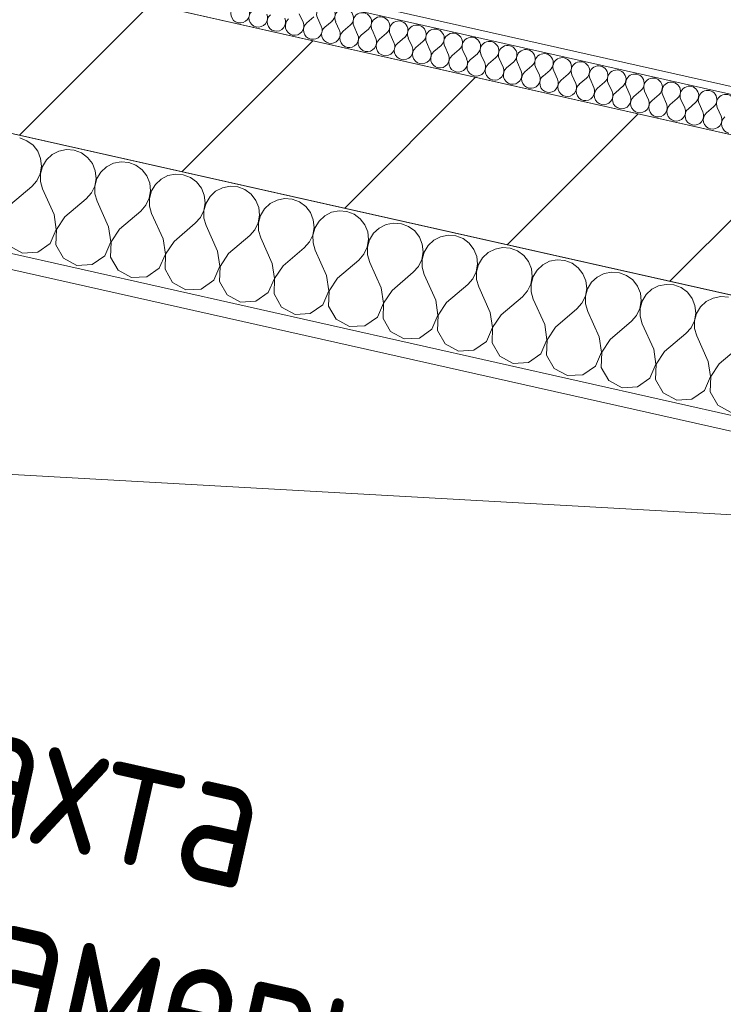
# Model space of a CAD drawing. Header units: millimetres. Extents: x -7218036 to -6920397, y 6117771 to 6333681.
# Tile 58 of 89: x -7181009 to -7180110, y 6150140 to 6151398. Entities that reach past the tile are written whole.
import ezdxf

# ---------------------------------------------------------------- set-up
doc = ezdxf.new("R2010")
doc.units = ezdxf.units.MM
doc.header["$MEASUREMENT"] = 0
for name, color, linetype in [('АР-Стены_внешние_.АР', 7, 'Continuous'), ('АР-Стены_внутренние_пилоны.АР', 7, 'Continuous'), ('АР-Стены_Перегородки_100_.АР', 7, 'Continuous'), ('ИОС-Шахты и отверстия.АР', 7, 'Continuous')]:
    doc.layers.add(name, color=color, linetype=linetype)
for name, color, linetype, lineweight in [('АР-Стены_внешние_.АР_Ном._пера__1', 7, 'Continuous', 0), ('АР-Стены_внутренние_пилоны.АР_Ном._пера__1', 7, 'Continuous', 30), ('АР-Стены_Перегородки_100_.АР_Ном._пера__1', 7, 'Continuous', 15), ('ИОС-Шахты и отверстия.АР_Ном._пера__1', 7, 'Continuous', 0)]:
    doc.layers.add(name, color=color, linetype=linetype, lineweight=lineweight)
doc.styles.add('РЎР“Р•РќР•Р\xa0Р\x98Р\xa0_РЎРўР\x98Р›Р¬_7', font='GOST_Common.ttf', dxfattribs={"width": 0.85})
pattern_1 = [(45, (-6566190.34, 6563027.8), (-111.369318, 111.369318), [0, -105, 0, -157.5]), (110, (-6565840.34, 6563027.8), (148.001588, 53.868173), [0, -77, 0, -133])]

# ---------------------------------------------------------------- blocks, each defined once
blk = doc.blocks.new('*X184', base_point=(-6566190.3, 6562677.8))
at = {"layer": 'АР-Стены_Перегородки_100_.АР_Ном._пера__1', "color": 7, "linetype": 'Continuous', "lineweight": 0}
for p, q in [((-7181000.3, 6151243.4), (-7181009.5, 6151246.9)), ((-7180992.3, 6151237.5), (-7181000.3, 6151243.4)), ((-7180986.3, 6151229.8), (-7180992.3, 6151237.5)), ((-7180982.7, 6151220.6), (-7180986.3, 6151229.8)), ((-7180968.1, 6151225.7), (-7180975.3, 6151219)), ((-7180959.3, 6151230.1), (-7180968.1, 6151225.7)), ((-7180949.6, 6151232), (-7180959.3, 6151230.1)), ((-7180939.8, 6151231.2), (-7180949.6, 6151232)), ((-7180930.6, 6151227.8), (-7180939.8, 6151231.2)), ((-7180922.6, 6151221.9), (-7180930.6, 6151227.8)), ((-7180981.6, 6151210.8), (-7180982.7, 6151220.6)), ((-7180975.3, 6151219), (-7180980.4, 6151210.5)), ((-7180916.6, 6151214.1), (-7180922.6, 6151221.9)), ((-7180913, 6151205), (-7180916.6, 6151214.1)), ((-7180889.6, 6151214.5), (-7180898.4, 6151210)), ((-7180879.9, 6151216.4), (-7180889.6, 6151214.5)), ((-7180870.1, 6151215.6), (-7180879.9, 6151216.4)), ((-7180860.9, 6151212.1), (-7180870.1, 6151215.6)), ((-7180853, 6151206.2), (-7180860.9, 6151212.1)), ((-7180987.6, 6151192.2), (-7180983.3, 6151201.1)), ((-7180983.3, 6151201.1), (-7180981.6, 6151210.8)), ((-7180980.4, 6151210.5), (-7180983, 6151201)), ((-7180983, 6151201), (-7180983, 6151191.2)), ((-7180911.9, 6151195.2), (-7180913, 6151205)), ((-7180905.6, 6151203.3), (-7180910.7, 6151194.9)), ((-7180898.4, 6151210), (-7180905.6, 6151203.3)), ((-7180846.9, 6151198.4), (-7180853, 6151206.2)), ((-7180819.9, 6151198.8), (-7180828.7, 6151194.3)), ((-7180810.2, 6151200.7), (-7180819.9, 6151198.8)), ((-7180800.4, 6151199.9), (-7180810.2, 6151200.7)), ((-7180791.2, 6151196.4), (-7180800.4, 6151199.9)), ((-7180994.1, 6151184.9), (-7180987.6, 6151192.2)), ((-7180983, 6151191.2), (-7180980.2, 6151181.7)), ((-7180913.6, 6151185.4), (-7180911.9, 6151195.2)), ((-7180910.7, 6151194.9), (-7180913.3, 6151185.4)), ((-7180843.3, 6151189.3), (-7180846.9, 6151198.4)), ((-7180842.2, 6151179.5), (-7180843.3, 6151189.3)), ((-7180835.9, 6151187.6), (-7180841, 6151179.2)), ((-7180828.7, 6151194.3), (-7180835.9, 6151187.6)), ((-7180783.3, 6151190.6), (-7180791.2, 6151196.4)), ((-7180777.2, 6151182.8), (-7180783.3, 6151190.6)), ((-7181021.3, 6151161.7), (-7180994.1, 6151184.9)), ((-7180965.6, 6151149.1), (-7180980.2, 6151181.7)), ((-7180924.4, 6151169.2), (-7180917.9, 6151176.6)), ((-7180917.9, 6151176.6), (-7180913.6, 6151185.4)), ((-7180913.3, 6151185.4), (-7180913.3, 6151175.5)), ((-7180913.3, 6151175.5), (-7180910.5, 6151166.1)), ((-7180843.9, 6151169.8), (-7180842.2, 6151179.5)), ((-7180841, 6151179.2), (-7180843.6, 6151169.7)), ((-7180773.6, 6151173.6), (-7180777.2, 6151182.8)), ((-7180772.5, 6151163.8), (-7180773.6, 6151173.6)), ((-7180759, 6151178.7), (-7180766.2, 6151172)), ((-7180750.2, 6151183.2), (-7180759, 6151178.7)), ((-7180740.5, 6151185.1), (-7180750.2, 6151183.2)), ((-7180730.7, 6151184.3), (-7180740.5, 6151185.1)), ((-7180721.5, 6151180.8), (-7180730.7, 6151184.3)), ((-7180713.6, 6151174.9), (-7180721.5, 6151180.8)), ((-7180707.5, 6151167.1), (-7180713.6, 6151174.9)), ((-7180951.6, 6151146), (-7180924.4, 6151169.2)), ((-7180895.9, 6151133.5), (-7180910.5, 6151166.1)), ((-7180854.8, 6151153.5), (-7180848.2, 6151160.9)), ((-7180848.2, 6151160.9), (-7180843.9, 6151169.8)), ((-7180843.6, 6151169.7), (-7180843.6, 6151159.9)), ((-7180774.2, 6151154.1), (-7180772.5, 6151163.8)), ((-7180771.3, 6151163.6), (-7180774, 6151154.1)), ((-7180766.2, 6151172), (-7180771.3, 6151163.6)), ((-7180703.9, 6151158), (-7180707.5, 6151167.1)), ((-7180689.3, 6151163), (-7180696.5, 6151156.3)), ((-7180680.5, 6151167.5), (-7180689.3, 6151163)), ((-7180670.9, 6151169.4), (-7180680.5, 6151167.5)), ((-7180661, 6151168.6), (-7180670.9, 6151169.4)), ((-7180651.8, 6151165.1), (-7180661, 6151168.6)), ((-7180643.9, 6151159.3), (-7180651.8, 6151165.1)), ((-7180962.7, 6151129.8), (-7180965.6, 6151149.1)), ((-7180881.9, 6151130.4), (-7180854.8, 6151153.5)), ((-7180843.6, 6151159.9), (-7180840.8, 6151150.4)), ((-7180826.2, 6151117.8), (-7180840.8, 6151150.4)), ((-7180778.5, 6151145.3), (-7180774.2, 6151154.1)), ((-7180774, 6151154.1), (-7180773.9, 6151144.2)), ((-7180704.5, 6151138.5), (-7180702.9, 6151148.2)), ((-7180702.9, 6151148.2), (-7180703.9, 6151158)), ((-7180696.5, 6151156.3), (-7180701.6, 6151147.9)), ((-7180637.9, 6151151.5), (-7180643.9, 6151159.3)), ((-7180634.2, 6151142.3), (-7180637.9, 6151151.5)), ((-7180610.8, 6151151.9), (-7180619.6, 6151147.4)), ((-7180601.2, 6151153.8), (-7180610.8, 6151151.9)), ((-7180591.3, 6151153), (-7180601.2, 6151153.8)), ((-7180582.1, 6151149.5), (-7180591.3, 6151153)), ((-7180574.2, 6151143.6), (-7180582.1, 6151149.5)), ((-7180951.6, 6151146), (-7180962.4, 6151129.8)), ((-7180812.2, 6151114.7), (-7180785.1, 6151137.9)), ((-7180785.1, 6151137.9), (-7180778.5, 6151145.3)), ((-7180773.9, 6151144.2), (-7180771.1, 6151134.8)), ((-7180708.8, 6151129.6), (-7180704.5, 6151138.5)), ((-7180701.6, 6151147.9), (-7180704.3, 6151138.4)), ((-7180704.3, 6151138.4), (-7180704.2, 6151128.6)), ((-7180633.2, 6151132.5), (-7180634.2, 6151142.3)), ((-7180626.8, 6151140.7), (-7180631.9, 6151132.3)), ((-7180619.6, 6151147.4), (-7180626.8, 6151140.7)), ((-7180568.2, 6151135.8), (-7180574.2, 6151143.6)), ((-7180564.5, 6151126.7), (-7180568.2, 6151135.8)), ((-7180541.1, 6151136.2), (-7180549.9, 6151131.7)), ((-7180531.5, 6151138.1), (-7180541.1, 6151136.2)), ((-7180521.6, 6151137.3), (-7180531.5, 6151138.1)), ((-7180512.4, 6151133.8), (-7180521.6, 6151137.3)), ((-7180970.5, 6151111.9), (-7180962.7, 6151129.8)), ((-7180962.4, 6151129.8), (-7180963.1, 6151110.3)), ((-7180893, 6151114.2), (-7180895.9, 6151133.5)), ((-7180881.9, 6151130.4), (-7180892.7, 6151114.1)), ((-7180756.5, 6151102.2), (-7180771.1, 6151134.8)), ((-7180715.4, 6151122.2), (-7180708.8, 6151129.6)), ((-7180704.2, 6151128.6), (-7180701.4, 6151119.1)), ((-7180634.9, 6151122.8), (-7180633.2, 6151132.5)), ((-7180631.9, 6151132.3), (-7180634.6, 6151122.8)), ((-7180563.5, 6151116.9), (-7180564.5, 6151126.7)), ((-7180557.1, 6151125), (-7180562.3, 6151116.6)), ((-7180549.9, 6151131.7), (-7180557.1, 6151125)), ((-7180504.5, 6151128), (-7180512.4, 6151133.8)), ((-7180498.5, 6151120.2), (-7180504.5, 6151128)), ((-7180986.5, 6151100.7), (-7180970.5, 6151111.9)), ((-7180900.8, 6151096.3), (-7180893, 6151114.2)), ((-7180892.7, 6151114.1), (-7180893.4, 6151094.6)), ((-7180823.3, 6151098.5), (-7180826.2, 6151117.8)), ((-7180812.2, 6151114.7), (-7180823.1, 6151098.5)), ((-7180742.5, 6151099.1), (-7180715.4, 6151122.2)), ((-7180686.8, 6151086.5), (-7180701.4, 6151119.1)), ((-7180645.7, 6151106.6), (-7180639.1, 6151114)), ((-7180639.1, 6151114), (-7180634.9, 6151122.8)), ((-7180634.6, 6151122.8), (-7180634.5, 6151112.9)), ((-7180634.5, 6151112.9), (-7180631.7, 6151103.5)), ((-7180565.2, 6151107.2), (-7180563.5, 6151116.9)), ((-7180562.3, 6151116.6), (-7180564.9, 6151107.1)), ((-7180494.8, 6151111), (-7180498.5, 6151120.2)), ((-7180493.8, 6151101.2), (-7180494.8, 6151111)), ((-7180480.2, 6151116.1), (-7180487.4, 6151109.4)), ((-7180471.4, 6151120.6), (-7180480.2, 6151116.1)), ((-7180461.8, 6151122.5), (-7180471.4, 6151120.6)), ((-7180452, 6151121.6), (-7180461.8, 6151122.5)), ((-7180442.7, 6151118.2), (-7180452, 6151121.6)), ((-7180434.8, 6151112.3), (-7180442.7, 6151118.2)), ((-7180428.8, 6151104.5), (-7180434.8, 6151112.3)), ((-7181023.1, 6151109), (-7181006, 6151099.7)), ((-7181006, 6151099.7), (-7180986.5, 6151100.7)), ((-7180963.1, 6151110.3), (-7180953.4, 6151093.3)), ((-7180831.1, 6151080.6), (-7180823.3, 6151098.5)), ((-7180823.1, 6151098.5), (-7180823.7, 6151079)), ((-7180753.6, 6151082.9), (-7180756.5, 6151102.2)), ((-7180742.5, 6151099.1), (-7180753.4, 6151082.8)), ((-7180672.8, 6151083.4), (-7180645.7, 6151106.6)), ((-7180617.1, 6151070.9), (-7180631.7, 6151103.5)), ((-7180576, 6151090.9), (-7180569.4, 6151098.3)), ((-7180569.4, 6151098.3), (-7180565.2, 6151107.2)), ((-7180564.9, 6151107.1), (-7180564.8, 6151097.3)), ((-7180495.5, 6151091.5), (-7180493.8, 6151101.2)), ((-7180492.6, 6151101), (-7180495.2, 6151091.5)), ((-7180487.4, 6151109.4), (-7180492.6, 6151101)), ((-7180425.1, 6151095.4), (-7180428.8, 6151104.5)), ((-7180410.5, 6151100.4), (-7180417.8, 6151093.7)), ((-7180401.7, 6151104.9), (-7180410.5, 6151100.4)), ((-7180392.1, 6151106.8), (-7180401.7, 6151104.9)), ((-7180382.3, 6151106), (-7180392.1, 6151106.8)), ((-7180373, 6151102.5), (-7180382.3, 6151106)), ((-7180365.1, 6151096.7), (-7180373, 6151102.5)), ((-7180953.4, 6151093.3), (-7180936.3, 6151084)), ((-7180916.8, 6151085.1), (-7180900.8, 6151096.3)), ((-7180893.4, 6151094.6), (-7180883.7, 6151077.7)), ((-7180683.9, 6151067.2), (-7180686.8, 6151086.5)), ((-7180603.2, 6151067.8), (-7180576, 6151090.9)), ((-7180564.8, 6151097.3), (-7180562, 6151087.8)), ((-7180547.4, 6151055.2), (-7180562, 6151087.8)), ((-7180499.7, 6151082.7), (-7180495.5, 6151091.5)), ((-7180495.2, 6151091.5), (-7180495.1, 6151081.6)), ((-7180425.8, 6151075.9), (-7180424.1, 6151085.6)), ((-7180422.9, 6151085.3), (-7180425.5, 6151075.8)), ((-7180424.1, 6151085.6), (-7180425.1, 6151095.4)), ((-7180417.8, 6151093.7), (-7180422.9, 6151085.3)), ((-7180359.1, 6151088.9), (-7180365.1, 6151096.7)), ((-7180355.4, 6151079.7), (-7180359.1, 6151088.9)), ((-7180332.1, 6151089.3), (-7180340.8, 6151084.8)), ((-7180322.4, 6151091.2), (-7180332.1, 6151089.3)), ((-7180312.6, 6151090.3), (-7180322.4, 6151091.2)), ((-7180303.3, 6151086.9), (-7180312.6, 6151090.3)), ((-7180295.4, 6151081), (-7180303.3, 6151086.9)), ((-7180936.3, 6151084), (-7180916.8, 6151085.1)), ((-7180883.7, 6151077.7), (-7180866.6, 6151068.4)), ((-7180847.1, 6151069.4), (-7180831.1, 6151080.6)), ((-7180823.7, 6151079), (-7180814, 6151062)), ((-7180761.4, 6151065), (-7180753.6, 6151082.9)), ((-7180753.4, 6151082.8), (-7180754, 6151063.3)), ((-7180672.8, 6151083.4), (-7180683.7, 6151067.2)), ((-7180533.5, 6151052.1), (-7180506.3, 6151075.3)), ((-7180506.3, 6151075.3), (-7180499.7, 6151082.7)), ((-7180495.1, 6151081.6), (-7180492.4, 6151072.2)), ((-7180430.1, 6151067), (-7180425.8, 6151075.9)), ((-7180425.5, 6151075.8), (-7180425.4, 6151066)), ((-7180354.4, 6151069.9), (-7180355.4, 6151079.7)), ((-7180348.1, 6151078.1), (-7180353.2, 6151069.7)), ((-7180340.8, 6151084.8), (-7180348.1, 6151078.1)), ((-7180289.4, 6151073.2), (-7180295.4, 6151081)), ((-7180285.7, 6151064.1), (-7180289.4, 6151073.2)), ((-7180262.4, 6151073.6), (-7180271.1, 6151069.1)), ((-7180252.7, 6151075.5), (-7180262.4, 6151073.6)), ((-7180242.9, 6151074.7), (-7180252.7, 6151075.5)), ((-7180233.7, 6151071.2), (-7180242.9, 6151074.7)), ((-7180866.6, 6151068.4), (-7180847.1, 6151069.4)), ((-7180814, 6151062), (-7180796.9, 6151052.7)), ((-7180777.4, 6151053.8), (-7180761.4, 6151065)), ((-7180754, 6151063.3), (-7180744.3, 6151046.4)), ((-7180691.7, 6151049.3), (-7180683.9, 6151067.2)), ((-7180683.7, 6151067.2), (-7180684.3, 6151047.7)), ((-7180614.3, 6151051.6), (-7180617.1, 6151070.9)), ((-7180603.2, 6151067.8), (-7180614, 6151051.5)), ((-7180477.7, 6151039.6), (-7180492.4, 6151072.2)), ((-7180436.6, 6151059.6), (-7180430.1, 6151067)), ((-7180425.4, 6151066), (-7180422.7, 6151056.5)), ((-7180360.4, 6151051.3), (-7180356.1, 6151060.2)), ((-7180356.1, 6151060.2), (-7180354.4, 6151069.9)), ((-7180353.2, 6151069.7), (-7180355.8, 6151060.2)), ((-7180355.8, 6151060.2), (-7180355.7, 6151050.3)), ((-7180284.7, 6151054.3), (-7180285.7, 6151064.1)), ((-7180278.4, 6151062.4), (-7180283.5, 6151054)), ((-7180271.1, 6151069.1), (-7180278.4, 6151062.4)), ((-7180225.7, 6151065.4), (-7180233.7, 6151071.2)), ((-7180219.7, 6151057.6), (-7180225.7, 6151065.4)), ((-7180796.9, 6151052.7), (-7180777.4, 6151053.8)), ((-7180707.7, 6151038.1), (-7180691.7, 6151049.3)), ((-7180684.3, 6151047.7), (-7180674.6, 6151030.7)), ((-7180622, 6151033.7), (-7180614.3, 6151051.6)), ((-7180614, 6151051.5), (-7180614.6, 6151032)), ((-7180544.6, 6151035.9), (-7180547.4, 6151055.2)), ((-7180533.5, 6151052.1), (-7180544.3, 6151035.9)), ((-7180463.8, 6151036.4), (-7180436.6, 6151059.6)), ((-7180408, 6151023.9), (-7180422.7, 6151056.5)), ((-7180366.9, 6151044), (-7180360.4, 6151051.3)), ((-7180355.7, 6151050.3), (-7180353, 6151040.8)), ((-7180286.4, 6151044.6), (-7180284.7, 6151054.3)), ((-7180283.5, 6151054), (-7180286.1, 6151044.5)), ((-7180216, 6151048.4), (-7180219.7, 6151057.6)), ((-7180215, 6151038.6), (-7180216, 6151048.4)), ((-7180201.5, 6151053.5), (-7180208.7, 6151046.8)), ((-7180192.7, 6151057.9), (-7180201.5, 6151053.5)), ((-7180183, 6151059.8), (-7180192.7, 6151057.9)), ((-7180173.2, 6151059), (-7180183, 6151059.8)), ((-7180164, 6151055.6), (-7180173.2, 6151059)), ((-7180156, 6151049.7), (-7180164, 6151055.6)), ((-7180150, 6151041.9), (-7180156, 6151049.7)), ((-7180744.3, 6151046.4), (-7180727.2, 6151037)), ((-7180727.2, 6151037), (-7180707.7, 6151038.1)), ((-7180552.3, 6151018), (-7180544.6, 6151035.9)), ((-7180544.3, 6151035.9), (-7180544.9, 6151016.3)), ((-7180474.9, 6151020.3), (-7180477.7, 6151039.6)), ((-7180463.8, 6151036.4), (-7180474.6, 6151020.2)), ((-7180394.1, 6151020.8), (-7180366.9, 6151044)), ((-7180338.3, 6151008.3), (-7180353, 6151040.8)), ((-7180297.2, 6151028.3), (-7180290.7, 6151035.7)), ((-7180290.7, 6151035.7), (-7180286.4, 6151044.6)), ((-7180286.1, 6151044.5), (-7180286, 6151034.7)), ((-7180216.7, 6151028.9), (-7180215, 6151038.6)), ((-7180213.8, 6151038.4), (-7180216.4, 6151028.9)), ((-7180208.7, 6151046.8), (-7180213.8, 6151038.4)), ((-7180146.3, 6151032.8), (-7180150, 6151041.9)), ((-7180131.8, 6151037.8), (-7180139, 6151031.1)), ((-7180123, 6151042.3), (-7180131.8, 6151037.8)), ((-7180113.3, 6151044.2), (-7180123, 6151042.3)), ((-7180103.5, 6151043.4), (-7180113.3, 6151044.2)), ((-7180674.6, 6151030.7), (-7180657.5, 6151021.4)), ((-7180657.5, 6151021.4), (-7180638, 6151022.5)), ((-7180638, 6151022.5), (-7180622, 6151033.7)), ((-7180614.6, 6151032), (-7180604.9, 6151015.1)), ((-7180405.2, 6151004.6), (-7180408, 6151023.9)), ((-7180324.4, 6151005.1), (-7180297.2, 6151028.3)), ((-7180286, 6151034.7), (-7180283.3, 6151025.2)), ((-7180268.6, 6150992.6), (-7180283.3, 6151025.2)), ((-7180221, 6151020), (-7180216.7, 6151028.9)), ((-7180216.4, 6151028.9), (-7180216.3, 6151019)), ((-7180147, 6151013.3), (-7180145.3, 6151023)), ((-7180144.1, 6151022.7), (-7180146.7, 6151013.2)), ((-7180145.3, 6151023), (-7180146.3, 6151032.8)), ((-7180139, 6151031.1), (-7180144.1, 6151022.7)), ((-7180604.9, 6151015.1), (-7180587.8, 6151005.7)), ((-7180568.3, 6151006.8), (-7180552.3, 6151018)), ((-7180544.9, 6151016.3), (-7180535.3, 6150999.4)), ((-7180482.6, 6151002.3), (-7180474.9, 6151020.3)), ((-7180474.6, 6151020.2), (-7180475.3, 6151000.7)), ((-7180394.1, 6151020.8), (-7180404.9, 6151004.6)), ((-7180254.7, 6150989.5), (-7180227.5, 6151012.7)), ((-7180227.5, 6151012.7), (-7180221, 6151020)), ((-7180216.3, 6151019), (-7180213.6, 6151009.5)), ((-7180151.3, 6151004.4), (-7180147, 6151013.3)), ((-7180146.7, 6151013.2), (-7180146.7, 6151003.3)), ((-7180587.8, 6151005.7), (-7180568.3, 6151006.8)), ((-7180535.3, 6150999.4), (-7180518.1, 6150990.1)), ((-7180498.6, 6150991.2), (-7180482.6, 6151002.3)), ((-7180475.3, 6151000.7), (-7180465.6, 6150983.8)), ((-7180412.9, 6150986.7), (-7180405.2, 6151004.6)), ((-7180404.9, 6151004.6), (-7180405.6, 6150985)), ((-7180335.5, 6150989), (-7180338.3, 6151008.3)), ((-7180324.4, 6151005.1), (-7180335.2, 6150988.9)), ((-7180198.9, 6150977), (-7180213.6, 6151009.5)), ((-7180157.8, 6150997), (-7180151.3, 6151004.4)), ((-7180146.7, 6151003.3), (-7180143.9, 6150993.9)), ((-7180518.1, 6150990.1), (-7180498.6, 6150991.2)), ((-7180428.9, 6150975.5), (-7180412.9, 6150986.7)), ((-7180405.6, 6150985), (-7180395.9, 6150968.1)), ((-7180343.2, 6150971), (-7180335.5, 6150989)), ((-7180335.2, 6150988.9), (-7180335.9, 6150969.4)), ((-7180265.8, 6150973.3), (-7180268.6, 6150992.6)), ((-7180254.7, 6150989.5), (-7180265.5, 6150973.2)), ((-7180185, 6150973.8), (-7180157.8, 6150997)), ((-7180129.2, 6150961.3), (-7180143.9, 6150993.9)), ((-7180465.6, 6150983.8), (-7180448.4, 6150974.4)), ((-7180448.4, 6150974.4), (-7180428.9, 6150975.5)), ((-7180273.5, 6150955.4), (-7180265.8, 6150973.3)), ((-7180265.5, 6150973.2), (-7180266.2, 6150953.7)), ((-7180196.1, 6150957.7), (-7180198.9, 6150977)), ((-7180185, 6150973.8), (-7180195.8, 6150957.6)), ((-7180115.3, 6150958.2), (-7180088.1, 6150981.4)), ((-7180395.9, 6150968.1), (-7180378.7, 6150958.8)), ((-7180378.7, 6150958.8), (-7180359.2, 6150959.9)), ((-7180359.2, 6150959.9), (-7180343.2, 6150971)), ((-7180335.9, 6150969.4), (-7180326.2, 6150952.4)), ((-7180126.4, 6150942), (-7180129.2, 6150961.3)), ((-7180326.2, 6150952.4), (-7180309, 6150943.1)), ((-7180289.5, 6150944.2), (-7180273.5, 6150955.4)), ((-7180266.2, 6150953.7), (-7180256.5, 6150936.8)), ((-7180203.8, 6150939.7), (-7180196.1, 6150957.7)), ((-7180195.8, 6150957.6), (-7180196.5, 6150938.1)), ((-7180115.3, 6150958.2), (-7180126.1, 6150941.9)), ((-7180309, 6150943.1), (-7180289.5, 6150944.2)), ((-7180256.5, 6150936.8), (-7180239.3, 6150927.5)), ((-7180219.8, 6150928.6), (-7180203.8, 6150939.7)), ((-7180196.5, 6150938.1), (-7180186.8, 6150921.1)), ((-7180134.1, 6150924.1), (-7180126.4, 6150942)), ((-7180126.1, 6150941.9), (-7180126.8, 6150922.4)), ((-7180239.3, 6150927.5), (-7180219.8, 6150928.6)), ((-7180150.2, 6150912.9), (-7180134.1, 6150924.1)), ((-7180126.8, 6150922.4), (-7180117.1, 6150905.5)), ((-7180186.8, 6150921.1), (-7180169.6, 6150911.8)), ((-7180169.6, 6150911.8), (-7180150.2, 6150912.9)), ((-7180117.1, 6150905.5), (-7180100, 6150896.2))]:
    blk.add_line(p, q, dxfattribs=at)
blk = doc.blocks.new('Стена_77_5', base_point=(-7179263.1, 6150858.3))
at = {"layer": 'АР-Стены_Перегородки_100_.АР', "linetype": 'Continuous', "lineweight": 0, "true_color": 0x000000}
h = blk.add_hatch(dxfattribs=at)
h.set_pattern_fill('ШТУКАТУРКА__ГИПС_01_0005', color=18, style=0, pattern_type=2)
h.set_pattern_definition(pattern_1)
h.paths.add_polyline_path([(-7179461.9, 6150749.2), (-7182200.3, 6151364.2), (-7182204.7, 6151344.7), (-7179466.2, 6150729.7)])
at = {"layer": 'АР-Стены_Перегородки_100_.АР_Ном._пера__1', "color": 7, "linetype": 'Continuous', "lineweight": 0}
blk.add_line((-7182219.8, 6151368.6), (-7179461.9, 6150749.2), dxfattribs=at)
at = {"layer": 'АР-Стены_Перегородки_100_.АР_Ном._пера__1', "color": 7, "linetype": 'Continuous', "lineweight": 0, "flags": 128}
for points in [[(-7179409.5, 6150891.2), (-7182333.3, 6151547.9)], [(-7182204.7, 6151344.7), (-7179466.2, 6150729.7)]]:
    blk.add_lwpolyline(points, dxfattribs=at)
at = {"layer": 'АР-Стены_Перегородки_100_.АР', "color": 7, "lineweight": 0}
blk.add_blockref('*X184', (-6566190.3, 6562677.8), dxfattribs=at)
blk = doc.blocks.new('Стена_82_5', base_point=(-7179119.2, 6150928.5))
at = {"layer": 'АР-Стены_внутренние_пилоны.АР', "linetype": 'Continuous', "lineweight": 0, "true_color": 0x000000}
h = blk.add_hatch(dxfattribs=at)
h.set_pattern_fill('БЛОКИ_БЕТОННЫЕ_ЭФФЕКТИВН_7C', color=18, style=0, pattern_type=2)
h.set_pattern_definition([(45, (-6566190.34, 6562677.8), (-127.279217, 127.279217), [])])
h.paths.add_polyline_path([(-7182333.3, 6151547.9), (-7179263.1, 6150858.3), (-7179219.3, 6151053.4), (-7182289.5, 6151743)])
at = {"layer": 'АР-Стены_внутренние_пилоны.АР_Ном._пера__1', "color": 7, "linetype": 'Continuous', "lineweight": 15, "flags": 128}
for points in [[(-7179219.3, 6151053.4), (-7182289.5, 6151743)], [(-7182333.3, 6151547.9), (-7179263.1, 6150858.3)]]:
    blk.add_lwpolyline(points, dxfattribs=at)
blk = doc.blocks.new('*X374', base_point=(-6566190.3, 6562677.8))
at = {"layer": 'АР-Стены_внешние_.АР_Ном._пера__1', "color": 7, "linetype": 'Continuous', "lineweight": 0}
for p, q in [((-7180652.1, 6151405.7), (-7180647.2, 6151394.9)), ((-7180633.5, 6151401.6), (-7180642.5, 6151393.8)), ((-7180628.8, 6151400.5), (-7180623.9, 6151389.7)), ((-7180610.2, 6151396.3), (-7180619.3, 6151388.6)), ((-7180605.6, 6151395.3), (-7180600.7, 6151384.4)), ((-7180587, 6151391.1), (-7180596.1, 6151383.4)), ((-7180582.4, 6151390.1), (-7180577.5, 6151379.2)), ((-7180563.8, 6151385.9), (-7180572.8, 6151378.2)), ((-7180559.1, 6151384.9), (-7180554.3, 6151374)), ((-7180540.6, 6151380.7), (-7180549.6, 6151373)), ((-7180535.9, 6151379.7), (-7180531, 6151368.8)), ((-7180517.3, 6151375.5), (-7180526.4, 6151367.7)), ((-7180512.7, 6151374.4), (-7180507.8, 6151363.6)), ((-7180494.1, 6151370.3), (-7180503.1, 6151362.5)), ((-7180489.4, 6151369.2), (-7180484.6, 6151358.4)), ((-7180470.9, 6151365), (-7180479.9, 6151357.3)), ((-7180466.2, 6151364), (-7180461.3, 6151353.1)), ((-7180447.6, 6151359.8), (-7180456.7, 6151352.1)), ((-7180443, 6151358.8), (-7180438.1, 6151347.9)), ((-7180424.4, 6151354.6), (-7180433.5, 6151346.9)), ((-7180419.8, 6151353.6), (-7180414.9, 6151342.7)), ((-7180401.2, 6151349.4), (-7180410.2, 6151341.7)), ((-7180396.5, 6151348.3), (-7180391.6, 6151337.5)), ((-7180377.9, 6151344.2), (-7180387, 6151336.4)), ((-7180373.3, 6151343.1), (-7180368.4, 6151332.3)), ((-7180354.7, 6151339), (-7180363.8, 6151331.2)), ((-7180350.1, 6151337.9), (-7180345.2, 6151327.1)), ((-7180331.5, 6151333.7), (-7180340.5, 6151326)), ((-7180326.8, 6151332.7), (-7180321.9, 6151321.8)), ((-7180308.2, 6151328.5), (-7180317.3, 6151320.8)), ((-7180303.6, 6151327.5), (-7180298.7, 6151316.6)), ((-7180285, 6151323.3), (-7180294.1, 6151315.6)), ((-7180280.4, 6151322.3), (-7180275.5, 6151311.4)), ((-7180261.8, 6151318.1), (-7180270.8, 6151310.4)), ((-7180257.1, 6151317), (-7180252.3, 6151306.2)), ((-7180238.6, 6151312.9), (-7180247.6, 6151305.1)), ((-7180233.9, 6151311.8), (-7180229, 6151301)), ((-7180215.3, 6151307.6), (-7180224.4, 6151299.9)), ((-7180210.7, 6151306.6), (-7180205.8, 6151295.7)), ((-7180192.1, 6151302.4), (-7180201.1, 6151294.7)), ((-7180187.4, 6151301.4), (-7180182.6, 6151290.5)), ((-7180168.9, 6151297.2), (-7180177.9, 6151289.5)), ((-7180164.2, 6151296.2), (-7180159.3, 6151285.3)), ((-7180145.6, 6151292), (-7180154.7, 6151284.3)), ((-7180141, 6151291), (-7180136.1, 6151280.1)), ((-7180122.4, 6151286.8), (-7180131.5, 6151279.1)), ((-7180117.8, 6151285.7), (-7180112.9, 6151274.9))]:
    blk.add_line(p, q, dxfattribs=at)
for centre, start, end in [((-7180727.7, 6151405.7), 130.4718, 257.3417), ((-7180618, 6151405.4), 310.4718, 204.2116), ((-7180727.7, 6151405.7), 257.3417, 24.2116), ((-7180704.5, 6151400.4), 130.4718, 257.3417), ((-7180704.5, 6151400.4), 257.3417, 24.2116), ((-7180681.3, 6151395.2), 130.4718, 257.3417), ((-7180681.3, 6151395.2), 257.3417, 24.2116), ((-7180594.7, 6151400.2), 310.4718, 204.2116), ((-7180571.5, 6151395), 310.4718, 204.2116), ((-7180548.3, 6151389.8), 310.4718, 204.2116), ((-7180658, 6151390), 130.4718, 257.3417), ((-7180658, 6151390), 257.3417, 24.2116), ((-7180634.8, 6151384.8), 130.4718, 257.3417), ((-7180634.8, 6151384.8), 257.3417, 24.2116), ((-7180611.6, 6151379.6), 130.4718, 257.3417), ((-7180525, 6151384.5), 310.4718, 204.2116), ((-7180501.8, 6151379.3), 310.4718, 204.2116), ((-7180611.6, 6151379.6), 257.3417, 24.2116), ((-7180588.3, 6151374.3), 130.4718, 257.3417), ((-7180588.3, 6151374.3), 257.3417, 24.2116), ((-7180565.1, 6151369.1), 130.4718, 257.3417), ((-7180478.6, 6151374.1), 310.4718, 204.2116), ((-7180455.4, 6151368.9), 310.4718, 204.2116), ((-7180432.1, 6151363.7), 310.4718, 204.2116), ((-7180565.1, 6151369.1), 257.3417, 24.2116), ((-7180541.9, 6151363.9), 130.4718, 257.3417), ((-7180541.9, 6151363.9), 257.3417, 24.2116), ((-7180518.7, 6151358.7), 130.4718, 257.3417), ((-7180518.7, 6151358.7), 257.3417, 24.2116), ((-7180495.4, 6151353.5), 130.4718, 257.3417), ((-7180408.9, 6151358.4), 310.4718, 204.2116), ((-7180385.7, 6151353.2), 310.4718, 204.2116), ((-7180495.4, 6151353.5), 257.3417, 24.2116), ((-7180472.2, 6151348.3), 130.4718, 257.3417), ((-7180472.2, 6151348.3), 257.3417, 24.2116), ((-7180449, 6151343), 130.4718, 257.3417), ((-7180362.4, 6151348), 310.4718, 204.2116), ((-7180339.2, 6151342.8), 310.4718, 204.2116), ((-7180449, 6151343), 257.3417, 24.2116), ((-7180425.7, 6151337.8), 130.4718, 257.3417), ((-7180425.7, 6151337.8), 257.3417, 24.2116), ((-7180402.5, 6151332.6), 130.4718, 257.3417), ((-7180402.5, 6151332.6), 257.3417, 24.2116), ((-7180316, 6151337.6), 310.4718, 204.2116), ((-7180292.7, 6151332.4), 310.4718, 204.2116), ((-7180269.5, 6151327.1), 310.4718, 204.2116), ((-7180379.3, 6151327.4), 130.4718, 257.3417), ((-7180379.3, 6151327.4), 257.3417, 24.2116), ((-7180356, 6151322.2), 130.4718, 257.3417), ((-7180356, 6151322.2), 257.3417, 24.2116), ((-7180332.8, 6151317), 130.4718, 257.3417), ((-7180246.3, 6151321.9), 310.4718, 204.2116), ((-7180223, 6151316.7), 310.4718, 204.2116), ((-7180332.8, 6151317), 257.3417, 24.2116), ((-7180309.6, 6151311.7), 130.4718, 257.3417), ((-7180309.6, 6151311.7), 257.3417, 24.2116), ((-7180286.3, 6151306.5), 130.4718, 257.3417), ((-7180199.8, 6151311.5), 310.4718, 204.2116), ((-7180176.6, 6151306.3), 310.4718, 204.2116), ((-7180153.4, 6151301.1), 310.4718, 204.2116), ((-7180286.3, 6151306.5), 257.3417, 24.2116), ((-7180263.1, 6151301.3), 130.4718, 257.3417), ((-7180263.1, 6151301.3), 257.3417, 24.2116), ((-7180239.9, 6151296.1), 130.4718, 257.3417), ((-7180239.9, 6151296.1), 257.3417, 24.2116), ((-7180216.6, 6151290.9), 130.4718, 257.3417), ((-7180130.1, 6151295.8), 310.4718, 204.2116), ((-7180106.9, 6151290.6), 310.4718, 204.2116), ((-7180216.6, 6151290.9), 257.3417, 24.2116), ((-7180193.4, 6151285.6), 130.4718, 257.3417), ((-7180193.4, 6151285.6), 257.3417, 24.2116), ((-7180170.2, 6151280.4), 130.4718, 257.3417), ((-7180170.2, 6151280.4), 257.3417, 24.2116), ((-7180147, 6151275.2), 130.4718, 257.3417), ((-7180147, 6151275.2), 257.3417, 24.2116), ((-7180123.7, 6151270), 130.4718, 257.3417), ((-7180123.7, 6151270), 257.3417, 24.2116), ((-7180100.5, 6151264.8), 130.4718, 257.3417)]:
    blk.add_arc(centre, 11.9, start, end, dxfattribs=at)
blk = doc.blocks.new('Стена_197_5', base_point=(-7182533.4, 6151797.8))
at = {"layer": 'АР-Стены_внешние_.АР', "linetype": 'Continuous', "lineweight": 0, "true_color": 0x000000}
h = blk.add_hatch(dxfattribs=at)
h.set_pattern_fill('ШТУКАТУРКА__ГИПС_01_0005', color=18, style=0, pattern_type=2)
h.set_pattern_definition(pattern_1)
h.paths.add_polyline_path([(-7182522.4, 6151846.6), (-7179266.9, 6151115.4), (-7179264.7, 6151125.1), (-7182520.3, 6151856.3)])
at = {"layer": 'АР-Стены_внешние_.АР_Ном._пера__1', "color": 7, "linetype": 'Continuous', "lineweight": 0}
blk.add_line((-7179257.1, 6151113.2), (-7182522.4, 6151846.6), dxfattribs=at)
at = {"layer": 'АР-Стены_внешние_.АР_Ном._пера__1', "color": 7, "linetype": 'Continuous', "lineweight": 0, "flags": 128}
for points in [[(-7179264.7, 6151125.1), (-7182520.3, 6151856.3)], [(-7182533.4, 6151797.8), (-7179219.3, 6151053.4)]]:
    blk.add_lwpolyline(points, dxfattribs=at)
at = {"layer": 'АР-Стены_внешние_.АР', "color": 7, "lineweight": 0}
blk.add_blockref('*X374', (-6566190.3, 6562677.8), dxfattribs=at)
blk = doc.blocks.new('Символ Проема в Полу 21[125]_5', base_point=(-7179466.2, 6150729.7))
at = {"layer": 'ИОС-Шахты и отверстия.АР_Ном._пера__1', "color": 7, "linetype": 'Continuous', "lineweight": 0, "flags": 128}
for points in [[(-7179466.2, 6150729.7), (-7182204.7, 6151344.7), (-7182511.5, 6149978.8), (-7181901.7, 6150866.2)], [(-7181901.7, 6150866.2), (-7182511.5, 6149978.8), (-7179773, 6149363.7), (-7179466.2, 6150729.7)]]:
    blk.add_lwpolyline(points, close=True, dxfattribs=at)

msp = doc.modelspace()

# ---------------------------------------------------------------- block references
at = {"layer": 'АР-Стены_внешние_.АР', "color": 7, "lineweight": 0}
msp.add_blockref('Стена_197_5', (-7182533.4, 6151797.8), dxfattribs=at)
at = {"layer": 'АР-Стены_внутренние_пилоны.АР', "color": 7, "lineweight": 0}
msp.add_blockref('Стена_82_5', (-7179119.2, 6150928.5), dxfattribs=at)
at = {"layer": 'АР-Стены_Перегородки_100_.АР', "color": 7, "lineweight": 0}
msp.add_blockref('Стена_77_5', (-7179263.1, 6150858.3), dxfattribs=at)
at = {"layer": 'ИОС-Шахты и отверстия.АР', "color": 7, "linetype": 'Continuous', "lineweight": 0}
msp.add_blockref('Символ Проема в Полу 21[125]_5', (-7179466.2, 6150729.7), dxfattribs=at)

# ---------------------------------------------------------------- texts
at = {"layer": 'ИОС-Шахты и отверстия.АР_Ном._пера__1', "color": 7, "linetype": 'Continuous', "lineweight": 0, "insert": (-7181003.3, 6150294.8), "char_height": 180, "width": 1218.645, "attachment_point": 5, "rotation": 347.3419, "line_spacing_factor": 0.782459, "style": 'РЎР“Р•РќР•Р\xa0Р\x98Р\xa0_РЎРўР\x98Р›Р¬_7'}
msp.add_mtext('\\A1;{\\pqc;\\fGOST Common|b0|i0|c204|p0;\\W0.850000;Шахта форокамеры}', dxfattribs=at)

doc.saveas('drawing.dxf')
